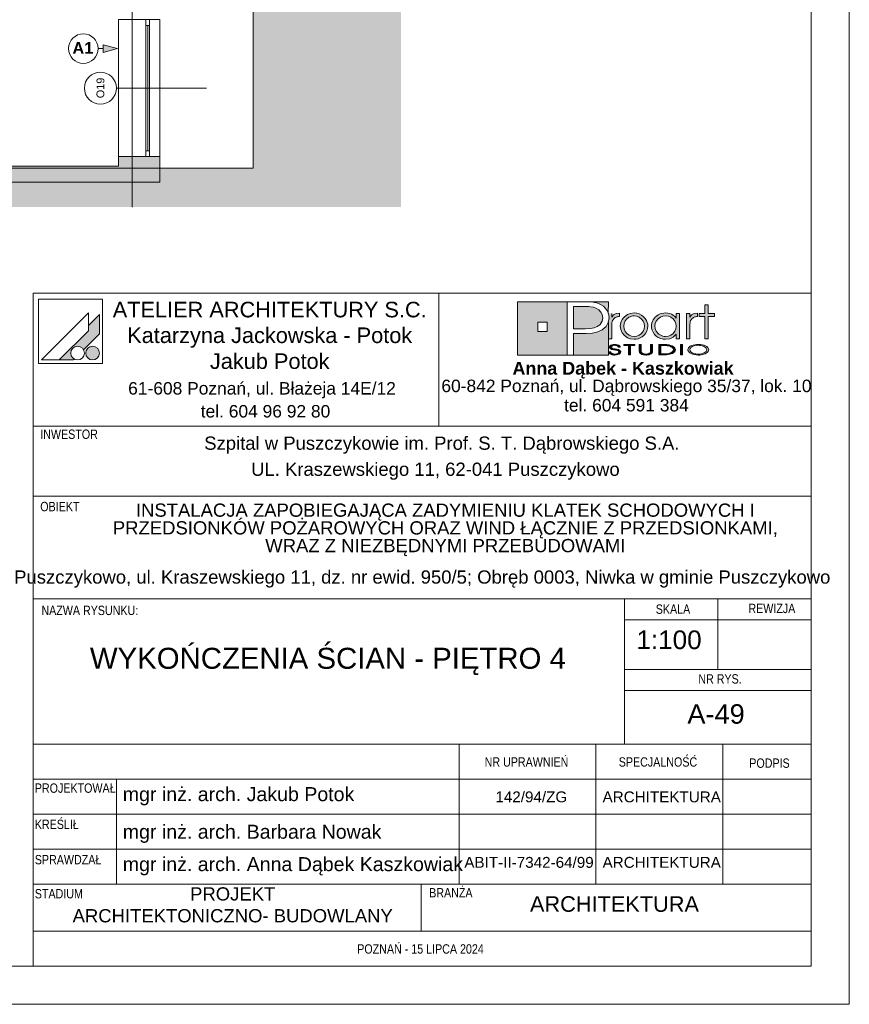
# Paper-space layout 'A-49 WYKOŃCZENIA ŚCIAN - PIĘTRO 4' of a CAD drawing. Header units: millimetres. Extents: x 0 to 500, y 0 to 350.
# Tile 11 of 15: x 393 to 500, y 0 to 127. Entities that reach past the tile are written whole.
import ezdxf
from ezdxf.xclip import XClip

# ---------------------------------------------------------------- set-up
doc = ezdxf.new("R2010")
doc.units = ezdxf.units.MM
doc.header["$MEASUREMENT"] = 0
doc.header["$XCLIPFRAME"] = 0
doc.linetypes.add('DASHDOTX2', pattern=[1000, 500, -250, 0, -250])
doc.linetypes.add('PRZERYWANA_DU_A', pattern=[550, 350, -200])
for name, color, linetype, lineweight in [('0_Nr_pióra__2', 8, 'Continuous', 13), ('A__OKŁADZINY ŚCIAN_Nr_pióra__1', 7, 'Continuous', 20), ('A_ściany_Nr_pióra__1', 7, 'Continuous', 20), ('Znaczniki okien Archicada_Nr_pióra__3', 252, 'Continuous', 13)]:
    doc.layers.add(name, color=color, linetype=linetype, lineweight=lineweight)
for name, color, linetype, lineweight, true_color in [('0_Nr_pióra__249', 7, 'Continuous', 5, 0x191919), ('A_Arkusz_Nr_pióra__19', 7, 'Continuous', 5, 0x191919), ('A_Arkusz_Nr_pióra__255', 7, 'Continuous', 15, 0x242424), ('A_osie_Nr_pióra__16', 7, 'Continuous', 5, 0x0f0f0f), ('A_ściany_Nr_pióra__19', 7, 'Continuous', 5, 0x191919), ('Okna Archicada_Nr_pióra__19', 7, 'Continuous', 5, 0x191919)]:
    doc.layers.add(name, color=color, linetype=linetype, lineweight=lineweight, true_color=true_color)
for name, color, linetype in [('A__OKŁADZINY ŚCIAN', 7, 'Continuous'), ('A_podrys', 7, 'Continuous'), ('A_ściany', 7, 'Continuous')]:
    doc.layers.add(name, color=color, linetype=linetype)
doc.styles.add('STYL_AUTOMATYCZNY_1', font='arial.ttf')
doc.styles.add('STYL_AUTOMATYCZNY_2', font='ARIALN.TTF')
doc.styles.add('STYL_AUTOMATYCZNY_3', font='arial.ttf')

# ---------------------------------------------------------------- blocks, each defined once
blk = doc.blocks.new('Rysunek_1_1', base_point=(-1697.51, -276.58))
at = {"linetype": 'Continuous', "lineweight": 0, "true_color": 0x484848}
blk.add_hatch(color=251, dxfattribs=at).paths.add_polyline_path([(442.35, 311.31), (327.29, 311.31), (327.29, 266.31), (423.35, 266.31), (423.35, 107.5), (327.29, 107.5), (327.29, 102.5), (442.35, 102.5)])
at = {"layer": 'A__OKŁADZINY ŚCIAN', "linetype": 'Continuous', "lineweight": 0, "true_color": 0x000000}
blk.add_hatch(color=18, dxfattribs=at).paths.add_polyline_path([(405.93, 122.88), (404.07, 123.38), (404.07, 122.38)])
at = {"layer": 'A_ściany', "linetype": 'Continuous', "lineweight": 0, "true_color": 0x000000}
for points in [[(406.07, 107.75), (411.35, 105.72), (411.35, 109), (406.07, 109)], [(406.07, 107.75), (327.29, 107.75), (327.29, 105.72), (411.35, 105.72)]]:
    blk.add_hatch(color=18, dxfattribs=at).paths.add_polyline_path(points)
at = {"layer": '0_Nr_pióra__2', "color": 8, "linetype": 'PRZERYWANA_DU_A', "lineweight": 13, "flags": 128}
blk.add_lwpolyline([(327.29, 107.5), (423.35, 107.5), (423.35, 266.31), (327.29, 266.31)], dxfattribs=at)
at = {"layer": 'A__OKŁADZINY ŚCIAN_Nr_pióra__1', "color": 7, "linetype": 'Continuous', "lineweight": 20}
for p, q in [((403.43, 122.88), (404.07, 122.88)), ((404.07, 122.38), (404.07, 123.38)), ((405.93, 122.88), (404.07, 123.38)), ((405.93, 122.88), (404.07, 122.38))]:
    blk.add_line(p, q, dxfattribs=at)
blk.add_circle((401.53, 122.88), 1.9, dxfattribs=at)
at = {"layer": 'A_osie_Nr_pióra__16', "color": 250, "linetype": 'DASHDOTX2', "lineweight": 5, "true_color": 0x0f0f0f}
blk.add_line((407.79, 251.95), (407.79, 102.5), dxfattribs=at)
at = {"layer": 'A_ściany_Nr_pióra__1', "color": 7, "linetype": 'Continuous', "lineweight": 20}
for p, q in [((411.35, 126.6), (406.07, 126.6)), ((411.35, 109), (406.07, 109))]:
    blk.add_line(p, q, dxfattribs=at)
at = {"layer": 'A_ściany_Nr_pióra__1', "color": 7, "linetype": 'Continuous', "lineweight": 20, "flags": 128}
for points in [[(406.07, 109), (406.07, 107.75)], [(411.35, 105.72), (411.35, 109)], [(406.07, 107.75), (327.29, 107.75)], [(327.29, 105.72), (411.35, 105.72)]]:
    blk.add_lwpolyline(points, dxfattribs=at)
at = {"layer": 'A_ściany_Nr_pióra__19', "color": 250, "linetype": 'Continuous', "lineweight": 5, "true_color": 0x191919}
for p, q in [((406.07, 126.6), (406.07, 109)), ((411.35, 109), (411.35, 126.6))]:
    blk.add_line(p, q, dxfattribs=at)
at = {"layer": 'Okna Archicada_Nr_pióra__19', "color": 250, "linetype": 'Continuous', "lineweight": 5, "true_color": 0x191919}
for p, q in [((409.55, 109), (409.55, 126.6)), ((409.55, 126.6), (410.05, 126.6)), ((409.55, 125.85), (410.05, 125.85)), ((409.8, 109.75), (409.8, 125.85)), ((410.05, 126.6), (410.05, 109)), ((409.55, 109.75), (410.05, 109.75)), ((410.05, 109), (409.55, 109))]:
    blk.add_line(p, q, dxfattribs=at)
at = {"layer": 'Znaczniki okien Archicada_Nr_pióra__3', "color": 252, "linetype": 'Continuous', "lineweight": 13}
blk.add_line((405.78, 117.8), (417.35, 117.8), dxfattribs=at)
for start, end in [(90, 270), (270, 90)]:
    blk.add_arc((403.72, 117.8), 2.06, start, end, dxfattribs=at)
at = {"layer": 'A__OKŁADZINY ŚCIAN_Nr_pióra__1', "color": 7, "linetype": 'Continuous', "lineweight": 20, "insert": (402.81, 122.96), "char_height": 1.5, "attachment_point": 6, "style": 'STYL_AUTOMATYCZNY_3'}
blk.add_mtext('\\A1;{\\pqr;\\fArial|b1|i0|c238|p0;\\W1.000000;A1}', dxfattribs=at)
at = {"layer": 'Znaczniki okien Archicada_Nr_pióra__3', "color": 252, "linetype": 'Continuous', "lineweight": 13, "insert": (404.24, 116.5), "char_height": 1, "attachment_point": 7, "rotation": 90, "style": 'STYL_AUTOMATYCZNY_1'}
blk.add_mtext('\\A1;{\\pql;\\pt1;\\fArial|b0|i0|c238|p0;\\W1.000000;O19}', dxfattribs=at)

psp = doc.layouts.new('A-49 WYKOŃCZENIA ŚCIAN - PIĘTRO 4')

# ---------------------------------------------------------------- hatches: boundary and pattern name
at = {"layer": 'A_Arkusz_Nr_pióra__19', "linetype": 'Continuous', "lineweight": 0, "true_color": 0x131313}
h = psp.add_hatch(color=250, dxfattribs=at)
h.paths.add_polyline_path([(457.36, 90.34), (463.71, 90.34), (463.71, 83.46), (457.36, 83.46)])
h.paths.add_polyline_path([(459.96, 87.69), (461.15, 87.69), (461.15, 86.49), (459.96, 86.49)], flags=0)
for points in [[(469.03, 90.34), (469.02, 88.83), (468.99, 88.95), (468.83, 89.25), (468.63, 89.52), (468.39, 89.75), (468.11, 89.94), (467.83, 90.07), (467.54, 90.17), (467.23, 90.25), (466.87, 90.3), (466.07, 90.33), (466.02, 90.34)], [(466.17, 89.71), (465.71, 89.72), (464.53, 89.72), (464.53, 86.86), (466.06, 86.86), (466.69, 86.89), (467.19, 86.98), (467.59, 87.13), (467.79, 87.26), (467.96, 87.42), (468.11, 87.61), (468.21, 87.83), (468.28, 88.05), (468.3, 88.28), (468.24, 88.67), (468.07, 89), (467.78, 89.3), (467.48, 89.48), (467.12, 89.62), (466.71, 89.69), (466.5, 89.71)], [(464.53, 83.46), (469.03, 83.46), (469.03, 87.7), (468.73, 87.14), (468.24, 86.71), (467.69, 86.45), (467.02, 86.29), (466.24, 86.24), (464.53, 86.24)]]:
    psp.add_hatch(color=250, dxfattribs=at).paths.add_polyline_path(points)
at = {"layer": 'A_Arkusz_Nr_pióra__19', "linetype": 'Continuous', "lineweight": 5, "true_color": 0x191919}
for points in [[(481.85, 85.58), (481.41, 85.58), (481.41, 88.44), (480.7, 88.44), (480.7, 88.81), (481.41, 88.81), (481.41, 89.94), (481.85, 89.94), (481.85, 88.81), (482.66, 88.81), (482.66, 88.44), (481.85, 88.44)], [(403.6, 88.67), (402.2, 87.26), (402.2, 86.61), (398.43, 82.85), (400.24, 82.85), (400.35, 82.96), (400.22, 83.05), (400.11, 83.16), (400.02, 83.29), (399.96, 83.43), (399.92, 83.58), (399.91, 83.73), (399.92, 83.88), (399.96, 84.03), (400.02, 84.17), (400.11, 84.3), (400.22, 84.4), (400.35, 84.49), (400.49, 84.56), (400.64, 84.6), (400.79, 84.61), (400.94, 84.6), (401.09, 84.56), (401.23, 84.49), (401.36, 84.4), (401.46, 84.3), (401.56, 84.16), (403.6, 86.21), (403.6, 86.51)], [(403.6, 86.21), (403.6, 88.67), (402.2, 87.26), (402.2, 86.61), (398.43, 82.85), (400.24, 82.85), (400.35, 82.96, -1.314777), (401.56, 84.16)], [(469.46, 88.83), (469.02, 88.83), (469.02, 85.58), (469.48, 85.58), (469.49, 87.54, -0.145311), (469.61, 87.99, -0.140329), (470.1, 88.38), (470.45, 88.45), (470.45, 88.88), (470.01, 88.81), (469.68, 88.63), (469.46, 88.34)], [(470.56, 87.22), (470.58, 87.43), (470.63, 87.65), (470.71, 87.86), (470.82, 88.06), (470.95, 88.25), (471.11, 88.41), (471.48, 88.67), (471.88, 88.83), (472.33, 88.89), (472.35, 88.89), (472.33, 88.52), (472.17, 88.5), (472, 88.47), (471.83, 88.41), (471.67, 88.34), (471.53, 88.24), (471.39, 88.13), (471.17, 87.86), (471.04, 87.55), (471, 87.2), (471.04, 86.84), (471.18, 86.52), (471.4, 86.24), (471.68, 86.04), (471.99, 85.91), (472.17, 85.89), (472.15, 85.52), (471.88, 85.55), (471.47, 85.71), (471.11, 85.97), (470.8, 86.33), (470.62, 86.75)], [(472.33, 88.52), (472.68, 88.47), (473, 88.33), (473.29, 88.11), (473.5, 87.85), (473.62, 87.55), (473.67, 87.21), (473.64, 86.96), (474.05, 86.8), (474.07, 86.87), (474.1, 87.2), (474.08, 87.43), (474.03, 87.67), (473.93, 87.91), (473.77, 88.17), (473.56, 88.4), (473.3, 88.6), (473, 88.76), (472.68, 88.85), (472.35, 88.89)], [(480.14, 88.38), (480.05, 88.34), (479.97, 88.29), (479.87, 88.23), (479.76, 88.12), (479.67, 88.01), (479.6, 87.9), (479.56, 87.78), (479.53, 87.63), (479.52, 87.46), (479.52, 85.58), (479.07, 85.58), (479.07, 88.81), (479.5, 88.81), (479.5, 88.34), (479.72, 88.63), (480.05, 88.81), (480.49, 88.88), (480.49, 88.45), (480.36, 88.43), (480.24, 88.41)], [(472.86, 85.58), (472.6, 85.52), (472.33, 85.5), (472.15, 85.52), (472.17, 85.89), (472.34, 85.87), (472.69, 85.91), (473, 86.04), (473.28, 86.26), (473.5, 86.53), (473.62, 86.85), (473.64, 86.96), (474.05, 86.8), (473.97, 86.56), (473.8, 86.26), (473.61, 86.03), (473.38, 85.84), (473.12, 85.68)], [(470.29, 84.49), (470.55, 84.49), (470.53, 84.59), (470.47, 84.67), (470.35, 84.75), (470.21, 84.81), (470.04, 84.84), (469.85, 84.85), (469.66, 84.84), (469.49, 84.8), (469.34, 84.74), (469.23, 84.67), (469.16, 84.59), (469.14, 84.5), (469.16, 84.4), (469.22, 84.33), (469.32, 84.26), (469.4, 84.22), (469.47, 84.2), (469.53, 84.19), (469.65, 84.16), (469.76, 84.15), (469.88, 84.13), (469.99, 84.11), (470.07, 84.09), (470.15, 84.07), (470.16, 84.22), (470.04, 84.24), (469.88, 84.26), (469.69, 84.3), (469.6, 84.32), (469.52, 84.35), (469.45, 84.39), (469.41, 84.44), (469.4, 84.5), (469.42, 84.57), (469.46, 84.62), (469.54, 84.67), (469.62, 84.7), (469.72, 84.73), (469.81, 84.73), (469.9, 84.73), (469.99, 84.72), (470.07, 84.7), (470.15, 84.67), (470.22, 84.62), (470.27, 84.56)], [(471.85, 83.5), (471.6, 83.5), (471.6, 84.71), (471.02, 84.71), (471.02, 84.83), (472.43, 84.83), (472.43, 84.71), (471.85, 84.71)], [(474.45, 83.6), (474.36, 83.56), (474.25, 83.52), (474.12, 83.5), (473.99, 83.48), (473.86, 83.48), (473.67, 83.49), (473.5, 83.52), (473.34, 83.56), (473.15, 83.67), (473.03, 83.82), (473, 84), (473, 84.83), (473.25, 84.83), (473.25, 84), (473.26, 83.9), (473.31, 83.81), (473.37, 83.74, 0.154269), (473.86, 83.61, 0.149724), (474.34, 83.73), (474.41, 83.81)], [(474.41, 83.81), (474.45, 83.9), (474.46, 84), (474.46, 84.83), (474.72, 84.83), (474.72, 84), (474.7, 83.86), (474.63, 83.74), (474.53, 83.65), (474.45, 83.6)], [(475.76, 83.62), (476.04, 83.62), (476.04, 83.5), (475.51, 83.5), (475.51, 84.83), (476.04, 84.83), (476.04, 84.71), (475.76, 84.71)], [(476.23, 84.83), (476.55, 84.82), (476.75, 84.79), (476.75, 84.66), (476.59, 84.68), (476.38, 84.7), (476.13, 84.71), (476.04, 84.71), (476.04, 84.83)], [(478.57, 83.5), (478.32, 83.5), (478.32, 84.83), (478.57, 84.83)], [(402.36, 84.53), (403.02, 82.9, -0.39153), (401.92, 83.36, -0.418968)], [(402.36, 84.53), (403.02, 82.9, 0.455663), (403.49, 84.15, 0.390402)], [(469.33, 83.87), (469.06, 83.87), (469.08, 83.79), (469.13, 83.71), (469.2, 83.64), (469.28, 83.59), (469.36, 83.56), (469.43, 83.54), (469.48, 83.52), (469.61, 83.49), (469.74, 83.48), (469.82, 83.49), (469.9, 83.48), (470.05, 83.49), (470.24, 83.53), (470.41, 83.6), (470.52, 83.68), (470.59, 83.77), (470.62, 83.87), (470.61, 83.92), (470.58, 83.98), (470.55, 84.03), (470.49, 84.08), (470.44, 84.12), (470.35, 84.16), (470.3, 84.18), (470.2, 84.21), (470.16, 84.22), (470.15, 84.07), (470.19, 84.05), (470.29, 84), (470.34, 83.93), (470.36, 83.86), (470.35, 83.8), (470.31, 83.74), (470.23, 83.68), (470.17, 83.65), (470.11, 83.64), (470.02, 83.61), (469.94, 83.6), (469.87, 83.6), (469.8, 83.6), (469.71, 83.61), (469.63, 83.62), (469.56, 83.64), (469.49, 83.67), (469.45, 83.7), (469.39, 83.74), (469.35, 83.8)], [(476.74, 83.53), (476.72, 83.53), (476.5, 83.51), (476.25, 83.5), (476.04, 83.5), (476.04, 83.62), (476.13, 83.62), (476.28, 83.62), (476.45, 83.63), (476.53, 83.63), (476.66, 83.65), (476.74, 83.67)], [(477.07, 84.72), (477.23, 84.65), (477.36, 84.58), (477.48, 84.49), (477.57, 84.38), (477.62, 84.27), (477.64, 84.16), (477.61, 84.02), (477.53, 83.89), (477.39, 83.77), (477.25, 83.68), (477.09, 83.62), (476.92, 83.57), (476.74, 83.53), (476.74, 83.67), (476.88, 83.7), (477.07, 83.77), (477.22, 83.87), (477.31, 83.96), (477.37, 84.06), (477.39, 84.17), (477.37, 84.28), (477.3, 84.38), (477.21, 84.47), (477.08, 84.55), (476.93, 84.61), (476.75, 84.66), (476.75, 84.79), (476.83, 84.78)]]:
    psp.add_hatch(color=250, dxfattribs=at).paths.add_polyline_path(points)
h = psp.add_hatch(color=250, dxfattribs=at)
h.paths.add_polyline_path([(477.73, 86.15), (477.36, 85.79), (476.91, 85.57), (476.39, 85.5), (476.06, 85.53), (475.75, 85.61), (475.44, 85.75), (475.18, 85.92), (474.96, 86.14), (474.78, 86.41), (474.66, 86.67), (474.59, 86.93), (474.57, 87.2), (474.58, 87.41), (474.63, 87.61), (474.7, 87.82), (474.79, 88.02), (474.91, 88.19), (475.05, 88.36), (475.24, 88.52), (475.44, 88.65), (475.67, 88.76), (475.91, 88.83), (476.15, 88.87), (476.4, 88.89), (476.67, 88.87), (476.92, 88.81), (477.15, 88.72), (477.37, 88.59), (477.56, 88.43), (477.73, 88.24), (477.73, 88.51), (477.73, 88.81), (478.17, 88.81), (478.17, 87.53), (478.17, 85.58), (477.73, 85.58), (477.73, 85.83)])
h.paths.add_polyline_path([(475.81, 88.38, 0.471077), (475.22, 86.5, 0.494724), (477.4, 86.34, 0.387258), (477.36, 88.1, 0.314042)], flags=0)
h = psp.add_hatch(color=250, dxfattribs=at)
h.paths.add_polyline_path([(480.59, 84.85, 0.130991), (479.56, 84.6, 0.250658), (479.25, 84.17, 0.250617), (479.5, 83.77, 0.141351), (480.59, 83.48, 0.117723), (481.58, 83.7, 0.245905), (481.93, 84.16, 0.237366), (481.68, 84.56, 0.143887)])
h.paths.add_polyline_path([(480.59, 84.73, 0.128597), (479.81, 84.56), (479.72, 84.5), (479.65, 84.45), (479.58, 84.37), (479.54, 84.31), (479.51, 84.24), (479.5, 84.17), (479.53, 84.03), (479.62, 83.91), (479.78, 83.79, 0.126974), (480.59, 83.6, 0.113214), (481.35, 83.76), (481.49, 83.86), (481.58, 83.93), (481.63, 84.01), (481.66, 84.08), (481.67, 84.16), (481.65, 84.26), (481.6, 84.36), (481.52, 84.45), (481.39, 84.55, 0.11716)], flags=0)

# ---------------------------------------------------------------- linework, layer by layer
at = {"layer": '0_Nr_pióra__249', "color": 250, "linetype": 'Continuous', "lineweight": 5, "true_color": 0x191919}
for p, q in [((395.75, 90.68), (395.75, 82.41)), ((404.01, 90.68), (395.75, 90.68)), ((404.01, 90.68), (404.01, 82.41)), ((457.36, 90.34), (469.03, 90.34)), ((457.36, 83.46), (457.36, 90.34)), ((463.71, 83.46), (463.71, 90.34)), ((463.71, 90.34), (465.99, 90.34)), ((465.99, 90.34), (466.46, 90.33)), ((466.46, 90.33), (466.87, 90.3)), ((466.87, 90.3), (467.23, 90.25)), ((467.23, 90.25), (467.54, 90.17)), ((467.54, 90.17), (467.83, 90.07)), ((467.83, 90.07), (468.11, 89.94)), ((468.11, 89.94), (468.39, 89.75)), ((469.03, 90.34), (469.02, 88.81)), ((481.41, 88.81), (481.41, 89.94)), ((481.41, 89.94), (481.85, 89.94)), ((481.85, 89.94), (481.85, 88.81)), ((402.2, 88.91), (396.13, 82.85)), ((402.2, 88.91), (402.2, 86.61)), ((403.6, 88.67), (402.2, 87.26)), ((403.6, 88.67), (403.6, 86.51)), ((464.53, 89.72), (464.53, 86.86)), ((465.71, 89.72), (464.53, 89.72)), ((466.17, 89.71), (465.71, 89.72)), ((466.5, 89.71), (466.17, 89.71)), ((466.71, 89.69), (466.5, 89.71)), ((467.12, 89.62), (466.71, 89.69)), ((467.48, 89.48), (467.12, 89.62)), ((467.79, 89.29), (467.48, 89.48)), ((468.07, 89), (467.79, 89.29)), ((468.24, 88.67), (468.07, 89)), ((468.3, 88.28), (468.24, 88.67)), ((468.39, 89.75), (468.63, 89.52)), ((468.63, 89.52), (468.83, 89.25)), ((468.83, 89.25), (468.99, 88.95)), ((468.99, 88.95), (469.08, 88.62)), ((469.08, 88.62), (469.12, 88.27)), ((469.46, 88.81), (469.46, 88.34)), ((469.46, 88.34), (469.68, 88.63)), ((469.68, 88.63), (470.01, 88.81)), ((470.01, 88.81), (470.45, 88.88)), ((470.45, 88.88), (470.45, 88.45)), ((471.11, 88.41), (471.48, 88.67)), ((471.48, 88.67), (471.88, 88.83)), ((471.88, 88.83), (472.33, 88.89)), ((472.33, 88.89), (472.67, 88.86)), ((472.67, 88.86), (473, 88.76)), ((473, 88.76), (473.3, 88.6)), ((475.24, 88.52), (475.44, 88.65)), ((475.44, 88.65), (475.67, 88.76)), ((475.67, 88.76), (475.91, 88.83)), ((475.91, 88.83), (476.15, 88.87)), ((476.15, 88.87), (476.4, 88.89)), ((476.4, 88.89), (476.67, 88.87)), ((476.67, 88.87), (476.92, 88.81)), ((476.92, 88.81), (477.15, 88.72)), ((477.15, 88.72), (477.37, 88.59)), ((477.73, 88.24), (477.73, 88.81)), ((477.73, 88.81), (478.17, 88.81)), ((478.17, 88.81), (478.17, 85.58)), ((479.07, 85.58), (479.07, 88.81)), ((479.07, 88.81), (479.5, 88.81)), ((479.5, 88.81), (479.5, 88.34)), ((479.5, 88.34), (479.72, 88.63)), ((479.72, 88.63), (480.05, 88.81)), ((480.05, 88.81), (480.49, 88.88)), ((480.49, 88.88), (480.49, 88.45)), ((480.7, 88.44), (480.7, 88.81)), ((480.7, 88.81), (481.41, 88.81)), ((481.85, 88.81), (482.66, 88.81)), ((482.66, 88.81), (482.66, 88.44)), ((459.96, 87.69), (461.15, 87.69)), ((459.96, 87.69), (461.15, 87.69)), ((459.96, 86.49), (459.96, 87.69)), ((461.15, 87.69), (461.15, 86.49)), ((461.15, 87.69), (461.15, 86.49)), ((467.79, 87.26), (467.96, 87.42)), ((467.96, 87.42), (468.11, 87.61)), ((468.11, 87.61), (468.21, 87.83)), ((468.21, 87.83), (468.28, 88.05)), ((468.28, 88.05), (468.3, 88.28)), ((469.02, 87.66), (468.73, 87.14)), ((469.12, 88.27), (469.02, 87.66)), ((469.03, 87.67), (469.03, 83.46)), ((469.49, 87.63), (469.48, 87.46)), ((469.48, 87.46), (469.48, 85.58)), ((469.52, 87.78), (469.49, 87.63)), ((469.56, 87.9), (469.52, 87.78)), ((469.63, 88.01), (469.56, 87.9)), ((469.72, 88.12), (469.63, 88.01)), ((469.83, 88.23), (469.72, 88.12)), ((469.92, 88.29), (469.83, 88.23)), ((470.01, 88.34), (469.92, 88.29)), ((470.1, 88.38), (470.01, 88.34)), ((470.2, 88.41), (470.1, 88.38)), ((470.32, 88.43), (470.2, 88.41)), ((470.45, 88.45), (470.32, 88.43)), ((470.56, 87.22), (470.58, 87.43)), ((470.58, 87.43), (470.63, 87.65)), ((470.63, 87.65), (470.71, 87.86)), ((470.71, 87.86), (470.82, 88.06)), ((470.82, 88.06), (470.95, 88.25)), ((470.95, 88.25), (471.11, 88.41)), ((471.04, 87.55), (471, 87.2)), ((471.17, 87.86), (471.04, 87.55)), ((471.39, 88.13), (471.17, 87.86)), ((471.53, 88.24), (471.39, 88.13)), ((471.67, 88.34), (471.53, 88.24)), ((471.83, 88.41), (471.67, 88.34)), ((472, 88.47), (471.83, 88.41)), ((472.17, 88.5), (472, 88.47)), ((472.34, 88.52), (472.17, 88.5)), ((472.68, 88.47), (472.34, 88.52)), ((473, 88.33), (472.68, 88.47)), ((473.29, 88.11), (473, 88.33)), ((473.5, 87.85), (473.29, 88.11)), ((473.3, 88.6), (473.56, 88.4)), ((473.62, 87.55), (473.5, 87.85)), ((473.56, 88.4), (473.77, 88.17)), ((473.67, 87.21), (473.62, 87.55)), ((473.77, 88.17), (473.94, 87.9)), ((473.94, 87.9), (474.03, 87.67)), ((474.03, 87.67), (474.08, 87.43)), ((474.08, 87.43), (474.1, 87.2)), ((474.57, 87.2), (474.58, 87.41)), ((474.58, 87.41), (474.63, 87.61)), ((474.63, 87.61), (474.7, 87.82)), ((474.7, 87.82), (474.79, 88.02)), ((474.79, 88.02), (474.91, 88.19)), ((474.91, 88.19), (475.05, 88.36)), ((475.05, 87.55), (475.01, 87.22)), ((475.05, 88.36), (475.24, 88.52)), ((475.19, 87.85), (475.05, 87.55)), ((475.41, 88.12), (475.19, 87.85)), ((475.71, 88.34), (475.41, 88.12)), ((476.03, 88.47), (475.71, 88.34)), ((476.39, 88.52), (476.03, 88.47)), ((476.75, 88.47), (476.39, 88.52)), ((477.06, 88.34), (476.75, 88.47)), ((477.34, 88.12), (477.06, 88.34)), ((477.56, 87.85), (477.34, 88.12)), ((477.37, 88.59), (477.56, 88.43)), ((477.56, 88.43), (477.73, 88.24)), ((477.69, 87.54), (477.56, 87.85)), ((477.73, 87.19), (477.69, 87.54)), ((479.53, 87.63), (479.52, 87.46)), ((479.52, 87.46), (479.52, 85.58)), ((479.56, 87.78), (479.53, 87.63)), ((479.6, 87.9), (479.56, 87.78)), ((479.67, 88.01), (479.6, 87.9)), ((479.76, 88.12), (479.67, 88.01)), ((479.87, 88.23), (479.76, 88.12)), ((479.97, 88.29), (479.87, 88.23)), ((480.05, 88.34), (479.97, 88.29)), ((480.14, 88.38), (480.05, 88.34)), ((480.24, 88.41), (480.14, 88.38)), ((480.36, 88.43), (480.24, 88.41)), ((480.49, 88.45), (480.36, 88.43)), ((481.41, 88.44), (480.7, 88.44)), ((481.41, 85.58), (481.41, 88.44)), ((482.66, 88.44), (481.85, 88.44)), ((481.85, 88.44), (481.85, 85.58)), ((402.2, 86.61), (398.43, 82.85)), ((403.6, 86.21), (401.56, 84.16)), ((403.6, 86.51), (403.6, 86.21)), ((461.15, 86.49), (459.96, 86.49)), ((464.53, 86.86), (466.06, 86.86)), ((464.53, 86.24), (464.53, 83.46)), ((466.19, 86.24), (464.53, 86.24)), ((466.06, 86.86), (466.69, 86.89)), ((467, 86.29), (466.19, 86.24)), ((466.69, 86.89), (467.19, 86.98)), ((467.69, 86.45), (467, 86.29)), ((467.19, 86.98), (467.59, 87.13)), ((467.59, 87.13), (467.79, 87.26)), ((468.24, 86.71), (467.69, 86.45)), ((468.73, 87.14), (468.24, 86.71)), ((470.62, 86.75), (470.56, 87.22)), ((470.8, 86.33), (470.62, 86.75)), ((471.11, 85.97), (470.8, 86.33)), ((471, 87.2), (471.04, 86.84)), ((471.04, 86.84), (471.18, 86.52)), ((471.18, 86.52), (471.4, 86.24)), ((471.4, 86.24), (471.68, 86.04)), ((473, 86.04), (473.28, 86.26)), ((473.28, 86.26), (473.5, 86.53)), ((473.5, 86.53), (473.62, 86.85)), ((473.8, 86.26), (473.61, 86.03)), ((473.62, 86.85), (473.67, 87.21)), ((473.97, 86.56), (473.8, 86.26)), ((474.07, 86.87), (473.97, 86.56)), ((474.1, 87.2), (474.07, 86.87)), ((474.59, 86.93), (474.57, 87.2)), ((474.66, 86.67), (474.59, 86.93)), ((474.78, 86.41), (474.66, 86.67)), ((474.96, 86.14), (474.78, 86.41)), ((475.18, 85.92), (474.96, 86.14)), ((475.01, 87.22), (475.05, 86.87)), ((475.05, 86.87), (475.18, 86.55)), ((475.18, 86.55), (475.4, 86.28)), ((475.4, 86.28), (475.53, 86.16)), ((475.53, 86.16), (475.68, 86.06)), ((477.06, 86.05), (477.34, 86.26)), ((477.34, 86.26), (477.56, 86.54)), ((477.73, 86.15), (477.36, 85.79)), ((477.56, 86.54), (477.69, 86.85)), ((477.69, 86.85), (477.73, 87.19)), ((477.73, 85.58), (477.73, 86.15)), ((469.48, 85.58), (469.02, 85.58)), ((469.49, 84.8), (469.66, 84.84)), ((469.66, 84.84), (469.85, 84.85)), ((469.85, 84.85), (470.04, 84.84)), ((470.04, 84.84), (470.21, 84.81)), ((471.02, 84.71), (471.02, 84.83)), ((471.02, 84.83), (472.43, 84.83)), ((471.47, 85.71), (471.11, 85.97)), ((471.88, 85.55), (471.47, 85.71)), ((471.68, 86.04), (471.99, 85.91)), ((472.33, 85.5), (471.88, 85.55)), ((471.99, 85.91), (472.34, 85.87)), ((472.6, 85.52), (472.33, 85.5)), ((472.34, 85.87), (472.69, 85.91)), ((472.43, 84.83), (472.43, 84.71)), ((472.86, 85.58), (472.6, 85.52)), ((472.69, 85.91), (473, 86.04)), ((473.12, 85.68), (472.86, 85.58)), ((473, 84.83), (473.25, 84.83)), ((473, 84), (473, 84.83)), ((473.38, 85.84), (473.12, 85.68)), ((473.25, 84.83), (473.25, 84)), ((473.61, 86.03), (473.38, 85.84)), ((474.46, 84), (474.46, 84.83)), ((474.46, 84.83), (474.72, 84.83)), ((474.72, 84.83), (474.72, 84)), ((475.44, 85.75), (475.18, 85.92)), ((475.75, 85.61), (475.44, 85.75)), ((475.51, 83.5), (475.51, 84.83)), ((475.51, 84.83), (476.04, 84.83)), ((475.51, 83.5), (475.51, 84.83)), ((475.51, 84.83), (476.23, 84.83)), ((475.68, 86.06), (475.85, 85.98)), ((476.06, 85.53), (475.75, 85.61)), ((475.85, 85.98), (476.03, 85.92)), ((476.03, 85.92), (476.21, 85.88)), ((476.04, 84.83), (476.04, 84.71)), ((476.39, 85.5), (476.06, 85.53)), ((476.21, 85.88), (476.39, 85.87)), ((476.23, 84.83), (476.55, 84.82)), ((476.39, 85.87), (476.74, 85.91)), ((476.91, 85.57), (476.39, 85.5)), ((476.74, 85.91), (477.06, 86.05)), ((477.36, 85.79), (476.91, 85.57)), ((478.17, 85.58), (477.73, 85.58)), ((478.32, 83.5), (478.32, 84.83)), ((478.32, 84.83), (478.57, 84.83)), ((478.32, 83.5), (478.32, 84.83)), ((478.32, 84.83), (478.57, 84.83)), ((478.57, 84.83), (478.57, 83.5)), ((478.57, 84.83), (478.57, 83.5)), ((479.52, 85.58), (479.07, 85.58)), ((480.14, 84.81), (480.35, 84.84)), ((480.35, 84.84), (480.59, 84.85)), ((480.59, 84.85), (480.85, 84.84)), ((480.85, 84.84), (481.1, 84.8)), ((481.85, 85.58), (481.41, 85.58)), ((469.08, 83.79), (469.06, 83.87)), ((469.06, 83.87), (469.33, 83.87)), ((469.13, 83.71), (469.08, 83.79)), ((469.2, 83.64), (469.13, 83.71)), ((469.14, 84.5), (469.16, 84.59)), ((469.16, 84.4), (469.14, 84.5)), ((469.16, 84.59), (469.23, 84.67)), ((469.22, 84.33), (469.16, 84.4)), ((469.28, 83.59), (469.2, 83.64)), ((469.32, 84.26), (469.22, 84.33)), ((469.23, 84.67), (469.34, 84.74)), ((469.37, 83.55), (469.28, 83.59)), ((469.37, 84.23), (469.32, 84.26)), ((469.33, 83.87), (469.35, 83.8)), ((469.34, 84.74), (469.49, 84.8)), ((469.35, 83.8), (469.39, 83.74)), ((469.43, 84.21), (469.37, 84.23)), ((469.39, 83.74), (469.45, 83.7)), ((469.41, 84.56), (469.4, 84.5)), ((469.4, 84.5), (469.41, 84.44)), ((469.46, 84.62), (469.41, 84.56)), ((469.41, 84.44), (469.45, 84.39)), ((469.5, 84.19), (469.43, 84.21)), ((469.45, 84.39), (469.52, 84.35)), ((469.45, 83.7), (469.5, 83.67)), ((469.54, 84.67), (469.46, 84.62)), ((469.58, 84.18), (469.5, 84.19)), ((469.5, 83.67), (469.56, 83.64)), ((469.52, 84.35), (469.6, 84.32)), ((469.62, 84.7), (469.54, 84.67)), ((469.56, 83.64), (469.63, 83.62)), ((469.68, 84.16), (469.58, 84.18)), ((469.6, 84.32), (469.73, 84.29)), ((469.72, 84.73), (469.62, 84.7)), ((469.63, 83.62), (469.7, 83.61)), ((469.8, 84.14), (469.68, 84.16)), ((469.7, 83.61), (469.77, 83.6)), ((469.83, 84.73), (469.72, 84.73)), ((469.73, 84.29), (469.89, 84.26)), ((469.77, 83.6), (469.85, 83.6)), ((469.96, 84.12), (469.8, 84.14)), ((469.95, 84.72), (469.83, 84.73)), ((469.85, 83.6), (469.92, 83.6)), ((469.89, 84.26), (470.03, 84.24)), ((469.92, 83.6), (469.98, 83.61)), ((470.06, 84.7), (469.95, 84.72)), ((470.09, 84.09), (469.96, 84.12)), ((469.98, 83.61), (470.05, 83.62)), ((470.03, 84.24), (470.13, 84.22)), ((470.05, 83.62), (470.12, 83.64)), ((470.15, 84.67), (470.06, 84.7)), ((470.19, 84.05), (470.09, 84.09)), ((470.12, 83.64), (470.18, 83.66)), ((470.13, 84.22), (470.2, 84.21)), ((470.22, 84.62), (470.15, 84.67)), ((470.18, 83.66), (470.23, 83.68)), ((470.29, 84), (470.19, 84.05)), ((470.2, 84.21), (470.25, 84.2)), ((470.21, 84.81), (470.35, 84.75)), ((470.27, 84.56), (470.22, 84.62)), ((470.23, 83.68), (470.3, 83.74)), ((470.41, 83.6), (470.24, 83.53)), ((470.25, 84.2), (470.31, 84.18)), ((470.29, 84.49), (470.27, 84.56)), ((470.55, 84.49), (470.29, 84.49)), ((470.34, 83.93), (470.29, 84)), ((470.3, 83.74), (470.35, 83.8)), ((470.31, 84.18), (470.36, 84.16)), ((470.36, 83.86), (470.34, 83.93)), ((470.35, 84.75), (470.47, 84.67)), ((470.35, 83.8), (470.36, 83.86)), ((470.36, 84.16), (470.44, 84.12)), ((470.52, 83.68), (470.41, 83.6)), ((470.44, 84.12), (470.5, 84.08)), ((470.47, 84.67), (470.53, 84.59)), ((470.5, 84.08), (470.55, 84.03)), ((470.59, 83.77), (470.52, 83.68)), ((470.53, 84.59), (470.55, 84.49)), ((470.55, 84.03), (470.59, 83.98)), ((470.59, 83.98), (470.61, 83.92)), ((470.62, 83.87), (470.59, 83.77)), ((470.61, 83.92), (470.62, 83.87)), ((471.6, 84.71), (471.02, 84.71)), ((471.6, 83.5), (471.6, 84.71)), ((472.43, 84.71), (471.85, 84.71)), ((471.85, 84.71), (471.85, 83.5)), ((473.03, 83.82), (473, 84)), ((473.15, 83.67), (473.03, 83.82)), ((473.34, 83.56), (473.15, 83.67)), ((473.25, 84), (473.26, 83.9)), ((473.26, 83.9), (473.31, 83.81)), ((473.31, 83.81), (473.38, 83.73)), ((473.5, 83.52), (473.34, 83.56)), ((473.38, 83.73), (473.43, 83.7)), ((473.43, 83.7), (473.5, 83.67)), ((473.5, 83.67), (473.58, 83.64)), ((473.58, 83.64), (473.67, 83.62)), ((473.67, 83.62), (473.76, 83.61)), ((473.76, 83.61), (473.86, 83.61)), ((473.86, 83.61), (473.95, 83.61)), ((473.95, 83.61), (474.04, 83.62)), ((474.04, 83.62), (474.13, 83.64)), ((474.13, 83.64), (474.21, 83.67)), ((474.21, 83.67), (474.28, 83.7)), ((474.36, 83.56), (474.25, 83.52)), ((474.28, 83.7), (474.34, 83.73)), ((474.34, 83.73), (474.41, 83.81)), ((474.45, 83.6), (474.36, 83.56)), ((474.41, 83.81), (474.45, 83.9)), ((474.45, 83.9), (474.46, 84)), ((474.53, 83.65), (474.45, 83.6)), ((474.63, 83.74), (474.53, 83.65)), ((474.7, 83.86), (474.63, 83.74)), ((474.72, 84), (474.7, 83.86)), ((476.04, 84.71), (475.76, 84.71)), ((475.76, 84.71), (475.76, 83.62)), ((476.13, 84.71), (475.76, 84.71)), ((475.76, 84.71), (475.76, 83.62)), ((475.76, 83.62), (476.04, 83.62)), ((475.76, 83.62), (476.13, 83.62)), ((476.04, 83.62), (476.04, 83.5)), ((476.38, 84.7), (476.13, 84.71)), ((476.13, 83.62), (476.35, 83.62)), ((476.35, 83.62), (476.53, 83.63)), ((476.59, 84.68), (476.38, 84.7)), ((476.53, 83.63), (476.68, 83.65)), ((476.55, 84.82), (476.83, 84.78)), ((476.77, 84.65), (476.59, 84.68)), ((476.68, 83.65), (476.89, 83.7)), ((476.92, 83.57), (476.72, 83.53)), ((476.93, 84.61), (476.77, 84.65)), ((476.83, 84.78), (477.07, 84.72)), ((476.89, 83.7), (477.07, 83.77)), ((477.09, 83.62), (476.92, 83.57)), ((477.07, 84.55), (476.93, 84.61)), ((477.07, 84.72), (477.23, 84.65)), ((477.2, 84.48), (477.07, 84.55)), ((477.07, 83.77), (477.22, 83.87)), ((477.25, 83.68), (477.09, 83.62)), ((477.3, 84.38), (477.2, 84.48)), ((477.22, 83.87), (477.31, 83.96)), ((477.23, 84.65), (477.36, 84.58)), ((477.39, 83.77), (477.25, 83.68)), ((477.37, 84.28), (477.3, 84.38)), ((477.31, 83.96), (477.37, 84.06)), ((477.36, 84.58), (477.48, 84.49)), ((477.39, 84.17), (477.37, 84.28)), ((477.37, 84.06), (477.39, 84.17)), ((477.53, 83.89), (477.39, 83.77)), ((477.48, 84.49), (477.57, 84.38)), ((477.61, 84.02), (477.53, 83.89)), ((477.57, 84.38), (477.62, 84.27)), ((477.64, 84.16), (477.61, 84.02)), ((477.62, 84.27), (477.64, 84.16)), ((479.25, 84.17), (479.27, 84.28)), ((479.26, 84.07), (479.25, 84.17)), ((479.31, 83.97), (479.26, 84.07)), ((479.27, 84.28), (479.33, 84.39)), ((479.38, 83.87), (479.31, 83.97)), ((479.33, 84.39), (479.42, 84.5)), ((479.5, 83.77), (479.38, 83.87)), ((479.42, 84.5), (479.56, 84.6)), ((479.51, 84.24), (479.5, 84.17)), ((479.5, 84.17), (479.53, 84.03)), ((479.65, 83.67), (479.5, 83.77)), ((479.54, 84.31), (479.51, 84.24)), ((479.53, 84.03), (479.62, 83.91)), ((479.58, 84.37), (479.54, 84.31)), ((479.56, 84.6), (479.73, 84.69)), ((479.64, 84.44), (479.58, 84.37)), ((479.62, 83.91), (479.77, 83.79)), ((479.72, 84.5), (479.64, 84.44)), ((479.84, 83.6), (479.65, 83.67)), ((479.81, 84.56), (479.72, 84.5)), ((479.73, 84.69), (479.93, 84.76)), ((479.77, 83.79), (479.88, 83.74)), ((480.04, 84.66), (479.81, 84.56)), ((480.07, 83.53), (479.84, 83.6)), ((479.88, 83.74), (480, 83.69)), ((479.93, 84.76), (480.14, 84.81)), ((480, 83.69), (480.13, 83.65)), ((480.3, 84.71), (480.04, 84.66)), ((480.13, 83.65), (480.28, 83.62)), ((480.28, 83.62), (480.43, 83.6)), ((480.59, 84.73), (480.3, 84.71)), ((480.43, 83.6), (480.59, 83.6)), ((480.76, 84.72), (480.59, 84.73)), ((480.59, 83.6), (480.81, 83.61)), ((480.93, 84.7), (480.76, 84.72)), ((480.81, 83.61), (481.01, 83.64)), ((481.09, 84.67), (480.93, 84.7)), ((481.01, 83.64), (481.2, 83.7)), ((481.26, 84.61), (481.09, 84.67)), ((481.1, 84.8), (481.34, 84.73)), ((481.31, 83.59), (481.15, 83.54)), ((481.2, 83.7), (481.35, 83.76)), ((481.4, 84.54), (481.26, 84.61)), ((481.45, 83.64), (481.31, 83.59)), ((481.34, 84.73), (481.53, 84.65)), ((481.35, 83.76), (481.48, 83.84)), ((481.52, 84.45), (481.4, 84.54)), ((481.58, 83.7), (481.45, 83.64)), ((481.48, 83.84), (481.58, 83.93)), ((481.6, 84.36), (481.52, 84.45)), ((481.53, 84.65), (481.68, 84.56)), ((481.58, 83.93), (481.63, 84.01)), ((481.77, 83.84), (481.58, 83.7)), ((481.65, 84.26), (481.6, 84.36)), ((481.63, 84.01), (481.66, 84.08)), ((481.67, 84.16), (481.65, 84.26)), ((481.66, 84.08), (481.67, 84.16)), ((481.68, 84.56), (481.8, 84.45)), ((481.89, 84), (481.77, 83.84)), ((481.8, 84.45), (481.87, 84.36)), ((481.87, 84.36), (481.91, 84.26)), ((481.93, 84.16), (481.89, 84)), ((481.91, 84.26), (481.93, 84.16)), ((395.75, 82.41), (404.01, 82.41)), ((396.13, 82.85), (400.24, 82.85)), ((400.35, 82.96), (400.24, 82.85)), ((469.03, 83.46), (457.36, 83.46)), ((464.53, 83.46), (463.71, 83.46)), ((469.48, 83.52), (469.37, 83.55)), ((469.59, 83.5), (469.48, 83.52)), ((469.72, 83.48), (469.59, 83.5)), ((469.84, 83.48), (469.72, 83.48)), ((470.05, 83.49), (469.84, 83.48)), ((470.24, 83.53), (470.05, 83.49)), ((471.85, 83.5), (471.6, 83.5)), ((473.67, 83.49), (473.5, 83.52)), ((473.86, 83.48), (473.67, 83.49)), ((473.99, 83.48), (473.86, 83.48)), ((474.12, 83.5), (473.99, 83.48)), ((474.25, 83.52), (474.12, 83.5)), ((476.04, 83.5), (475.51, 83.5)), ((476.25, 83.5), (475.51, 83.5)), ((476.5, 83.51), (476.25, 83.5)), ((476.72, 83.53), (476.5, 83.51)), ((478.57, 83.5), (478.32, 83.5)), ((478.57, 83.5), (478.32, 83.5)), ((480.33, 83.49), (480.07, 83.53)), ((480.59, 83.48), (480.33, 83.49)), ((480.78, 83.48), (480.59, 83.48)), ((480.97, 83.51), (480.78, 83.48)), ((481.15, 83.54), (480.97, 83.51))]:
    psp.add_line(p, q, dxfattribs=at)
for centre, start, end in [((400.79, 83.73), 0, 180), ((400.79, 83.73), 180, 0), ((402.72, 83.73), 0, 180), ((402.72, 83.73), 180, 0)]:
    psp.add_arc(centre, 0.882, start, end, dxfattribs=at)
at = {"layer": 'A_Arkusz_Nr_pióra__255', "color": 250, "linetype": 'Continuous', "lineweight": 15, "true_color": 0x242424}
for p, q in [((495.1, 345.1), (495.1, 4.9)), ((395.1, 91.43), (495.1, 91.43)), ((395.1, 91.43), (395.1, 74.35)), ((447.22, 91.43), (447.22, 74.35)), ((395.1, 74.35), (495.1, 74.35)), ((395.1, 74.35), (395.1, 4.9)), ((495.1, 74.35), (395.1, 74.35)), ((395.1, 65.35), (495.1, 65.35)), ((395.1, 52.15), (495.1, 52.15)), ((471.1, 33.46), (471.1, 52.15)), ((483.1, 43.06), (483.1, 52.15)), ((471.1, 49.43), (495.1, 49.43)), ((471.1, 43.06), (495.1, 43.06)), ((471.1, 40.34), (495.1, 40.34)), ((395.1, 33.46), (495.1, 33.46)), ((449.85, 15.46), (449.85, 33.46)), ((467.43, 15.46), (467.43, 33.46)), ((483.75, 15.46), (483.75, 33.46)), ((395.1, 28.96), (495.1, 28.96)), ((405.8, 15.46), (405.8, 28.96)), ((395.1, 24.46), (495.1, 24.46)), ((395.1, 19.96), (495.1, 19.96)), ((405.8, 19.96), (495.1, 19.96)), ((395.1, 15.46), (494.96, 15.46)), ((409.1, 15.46), (495.1, 15.46)), ((444.96, 15.46), (444.96, 9.4)), ((395.1, 9.4), (495.1, 9.4)), ((395.1, 9.4), (495.1, 9.4)), ((495.1, 4.9), (29.9, 4.9))]:
    psp.add_line(p, q, dxfattribs=at)
at = {"layer": 'A_Arkusz_Nr_pióra__255', "color": 250, "linetype": 'Continuous', "lineweight": 15, "true_color": 0x242424, "flags": 128}
psp.add_lwpolyline([(0, 350), (500, 350), (500, 0), (0, 0)], close=True, dxfattribs=at)

# ---------------------------------------------------------------- block references
at = {"layer": 'A_podrys', "color": 37, "linetype": 'Continuous', "lineweight": 5, "true_color": 0x656532}
ref = psp.add_blockref('Rysunek_1_1', (-1697.51, -276.58), dxfattribs=at)
XClip(ref).set_block_clipping_path([(327.2882976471, 102.4952640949), (442.3535078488, 311.3052640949)])

# ---------------------------------------------------------------- texts
at = {"layer": 'A_Arkusz_Nr_pióra__19', "color": 250, "linetype": 'Continuous', "lineweight": 5, "true_color": 0x191919, "attachment_point": 5}
for s, insert, char_height, style in [('\\A1;{\\pqc;\\fArial|b0|i0|c238|p0;\\W1.000000;ATELIER ARCHITEKTURY S.C.}', (425.49, 89.31), 1.9999, 'STYL_AUTOMATYCZNY_1'), ('\\A1;{\\pqc;\\fArial|b0|i0|c238|p0;\\W1.000000;Katarzyna Jackowska - Potok}', (425.49, 85.72), 1.9999, 'STYL_AUTOMATYCZNY_1'), ('\\A1;{\\pqc;\\fArial|b0|i0|c238|p0;\\W1.000000;Jakub Potok}', (425.49, 82.68), 1.9999, 'STYL_AUTOMATYCZNY_1'), ('\\A1;{\\pqc;\\fArial|b1|i0|c238|p0;\\W1.000000;Anna Dąbek - Kaszkowiak}', (470.91, 81.53), 1.6499, 'STYL_AUTOMATYCZNY_3'), ('\\A1;{\\pqc;\\fArial|b0|i0|c238|p0;\\W1.000000;61-608 Poznań, ul. Błażeja 14E/12}', (424.5, 78.96), 1.5999, 'STYL_AUTOMATYCZNY_1'), ('\\A1;{\\pqc;\\fArial|b0|i0|c238|p0;\\W1.000000;tel. 604 96 92 80}', (424.95, 76.24), 1.5999, 'STYL_AUTOMATYCZNY_1')]:
    psp.add_mtext(s, dxfattribs=dict(at, insert=insert, char_height=char_height, style=style))
at = {"layer": 'A_Arkusz_Nr_pióra__19', "color": 250, "linetype": 'Continuous', "lineweight": 5, "true_color": 0x191919, "insert": (471.35, 78.26), "char_height": 1.59993, "attachment_point": 5, "line_spacing_factor": 0.931904, "style": 'STYL_AUTOMATYCZNY_1'}
psp.add_mtext('\\A1;{\\pqc;\\fArial|b0|i0|c238|p0;\\W1.000000;6\\fArial|b0|i0|c238|p0;\\W1.000000;0\\fArial|b0|i0|c238|p0;\\W1.000000;-\\fArial|b0|i0|c238|p0;\\W1.000000;842\\fArial|b0|i0|c238|p0;\\W1.000000; Poznań, ul. Dąbrowskiego \\fArial|b0|i0|c238|p0;\\W1.000000;35/37, lok. 10\\P\\pqc;\\fArial|b0|i0|c238|p0;\\W1.000000;tel. 604 591 384}', dxfattribs=at)
at = {"layer": 'A_Arkusz_Nr_pióra__255', "color": 250, "linetype": 'Continuous', "lineweight": 15, "true_color": 0x242424}
for s, insert, char_height, attachment_point, style in [('\\A1;{\\pql;\\fArial Narrow|b0|i0|c238|p0;\\W1.000000;INWESTOR}', (395.99, 73.29), 1.2, 4, 'STYL_AUTOMATYCZNY_2'), ('\\A1;{\\pql;\\fArial|b0|i0|c238|p0;\\W1.000000;Szpital w Puszczykowie im. Prof. S. T. Dąbrowskiego S.A.}', (417.07, 71.89), 1.7, 4, 'STYL_AUTOMATYCZNY_1'), ('\\A1;{\\pqc;\\fArial|b0|i0|c238|p0;\\W1.000000;UL. Kraszewskiego 11, 62-041 Puszczykowo}', (446.79, 68.54), 1.7, 5, 'STYL_AUTOMATYCZNY_1'), ('\\A1;{\\pql;\\fArial Narrow|b0|i0|c238|p0;\\W1.000000;OBIEKT}', (395.99, 63.99), 1.2, 4, 'STYL_AUTOMATYCZNY_2'), ('\\A1;{\\pql;\\fArial Narrow|b0|i0|c238|p0;\\W1.000000;NAZWA RYSUNKU:}', (396.14, 50.64), 1.2, 4, 'STYL_AUTOMATYCZNY_2'), ('\\A1;{\\pql;\\fArial Narrow|b0|i0|c238|p0;\\W1.000000;SKALA}', (475.12, 50.8), 1.2, 4, 'STYL_AUTOMATYCZNY_2'), ('\\A1;{\\pql;\\fArial Narrow|b0|i0|c238|p0;\\W1.000000;REWIZJA}', (487.03, 50.89), 1.2, 4, 'STYL_AUTOMATYCZNY_2'), ('\\A1;{\\pql;\\fArial|b0|i0|c238|p0;\\W1.000000;1:100}', (472.63, 46.85), 2.3999, 4, 'STYL_AUTOMATYCZNY_1'), ('\\A1;{\\pqc;\\fArial|b0|i0|c238|p0;\\W1.000000;WYKOŃCZENIA ŚCIAN - PIĘTRO 4}', (432.97, 44.08), 2.7, 5, 'STYL_AUTOMATYCZNY_1'), ('\\A1;{\\pql;\\fArial Narrow|b0|i0|c238|p0;\\W1.000000;NR RYS.}', (480.59, 41.83), 1.2, 4, 'STYL_AUTOMATYCZNY_2'), ('\\A1;{\\pqc;\\fArial|b0|i0|c238|p0;\\W1.000000;A-49}', (482.87, 37.31), 2.5, 5, 'STYL_AUTOMATYCZNY_1'), ('\\A1;{\\pql;\\fArial Narrow|b0|i0|c238|p0;\\W1.000000;NR UPRAWNIEŃ}', (453.12, 31.15), 1.2, 4, 'STYL_AUTOMATYCZNY_2'), ('\\A1;{\\pql;\\fArial Narrow|b0|i0|c238|p0;\\W1.000000;SPECJALNOŚĆ}', (470.36, 31.15), 1.2, 4, 'STYL_AUTOMATYCZNY_2'), ('\\A1;{\\pql;\\fArial Narrow|b0|i0|c238|p0;\\W1.000000;PODPIS}', (487.14, 31), 1.2, 4, 'STYL_AUTOMATYCZNY_2'), ('\\A1;{\\pql;\\fArial Narrow|b0|i0|c238|p0;\\W1.000000;PROJEKTOWAŁ}', (395.29, 27.79), 1.2, 4, 'STYL_AUTOMATYCZNY_2'), ('\\A1;{\\pql;\\fArial|b0|i0|c238|p0;\\W1.000000;mgr inż. arch. Jakub Potok}', (406.6, 26.75), 1.7999, 4, 'STYL_AUTOMATYCZNY_1'), ('\\A1;{\\pql;\\fArial|b0|i0|c238|p0;\\W1.000000;142/94/ZG}', (454.5, 26.66), 1.4, 4, 'STYL_AUTOMATYCZNY_1'), ('\\A1;{\\pql;\\fArial|b0|i0|c238|p0;\\W1.000000;ARCHITEKTURA}', (468.28, 26.66), 1.4, 4, 'STYL_AUTOMATYCZNY_1'), ('\\A1;{\\pql;\\fArial Narrow|b0|i0|c238|p0;\\W1.000000;KREŚLIŁ}', (395.29, 23.13), 1.2, 4, 'STYL_AUTOMATYCZNY_2'), ('\\A1;{\\pql;\\fArial|b0|i0|c238|p0;\\W1.000000;mgr inż. arch. Barbara Nowak}', (406.6, 21.92), 1.7999, 4, 'STYL_AUTOMATYCZNY_1'), ('\\A1;{\\pql;\\fArial Narrow|b0|i0|c238|p0;\\W1.000000;SPRAWDZAŁ}', (395.29, 18.59), 1.2, 4, 'STYL_AUTOMATYCZNY_2'), ('\\A1;{\\pql;\\fArial|b0|i0|c238|p0;\\W1.000000;mgr inż. arch. Anna Dąbek Kaszkowiak }', (406.6, 17.75), 1.7999, 4, 'STYL_AUTOMATYCZNY_1'), ('\\A1;{\\pql;\\fArial|b0|i0|c238|p0;\\W1.000000;ABIT-II-7342-64/99}', (450.51, 18.24), 1.4, 4, 'STYL_AUTOMATYCZNY_1'), ('\\A1;{\\pql;\\fArial|b0|i0|c238|p0;\\W1.000000;ARCHITEKTURA}', (468.28, 18.24), 1.4, 4, 'STYL_AUTOMATYCZNY_1'), ('\\A1;{\\pql;\\fArial Narrow|b0|i0|c238|p0;\\W1.000000;STADIUM}', (395.29, 14.21), 1.2, 4, 'STYL_AUTOMATYCZNY_2'), ('\\A1;{\\pql;\\fArial Narrow|b0|i0|c238|p0;\\W1.000000;BRANŻA}', (445.99, 14.34), 1.2, 4, 'STYL_AUTOMATYCZNY_2'), ('\\A1;{\\pqc;\\fArial|b0|i0|c238|p0;\\W1.000000;ARCHITEKTURA}', (469.81, 12.88), 2, 5, 'STYL_AUTOMATYCZNY_1'), ('\\A1;{\\pql;\\fArial Narrow|b0|i0|c238|p0;\\W1.000000;POZNAŃ - 15 LIPCA 202\\fArial Narrow|b0|i0|c238|p0;\\W1.000000;4}', (436.74, 7.11), 1.19995, 4, 'STYL_AUTOMATYCZNY_2')]:
    psp.add_mtext(s, dxfattribs=dict(at, insert=insert, char_height=char_height, attachment_point=attachment_point, style=style))
at = {"layer": 'A_Arkusz_Nr_pióra__255', "color": 250, "linetype": 'Continuous', "lineweight": 15, "true_color": 0x242424, "char_height": 1.7, "attachment_point": 5, "style": 'STYL_AUTOMATYCZNY_1'}
for s, insert, width, line_spacing_factor in [('\\A1;{\\pqc;\\fArial|b0|i0|c238|p0;\\W1.000000;INSTALACJA ZAPOBIEGAJĄCA ZADYMIENIU KLATEK SCHODOWYCH I PRZEDSIONKÓW POŻAROWYCH ORAZ WIND ŁĄCZNIE Z PRZEDSIONKAMI, WRAZ Z NIEZBĘDNYMI PRZEBUDOWAMI}', (448.07, 61), 92.1354, 0.804067), ('\\A1;{\\pqc;\\fArial|b0|i0|c238|p0;\\W1.000000;Puszczykowo, ul. Kraszewskiego 11, dz. nr ewid. 950/5; Obręb 0003, Niwka w gminie Puszczykowo}', (445.1, 54.68), 100.0009, 0.930913)]:
    psp.add_mtext(s, dxfattribs=dict(at, insert=insert, width=width, line_spacing_factor=line_spacing_factor))
at = {"layer": 'A_Arkusz_Nr_pióra__255', "color": 250, "linetype": 'Continuous', "lineweight": 15, "true_color": 0x242424, "insert": (420.73, 12.78), "char_height": 1.7, "attachment_point": 5, "line_spacing_factor": 0.99104, "style": 'STYL_AUTOMATYCZNY_1'}
psp.add_mtext('\\A1;{\\pqc;\\fArial|b0|i0|c238|p0;\\W1.000000;PROJEKT \\P\\pqc;\\fArial|b0|i0|c238|p0;\\W1.000000;ARCHITEKTONICZNO- BUDOWLANY}', dxfattribs=at)

doc.saveas('drawing.dxf')
